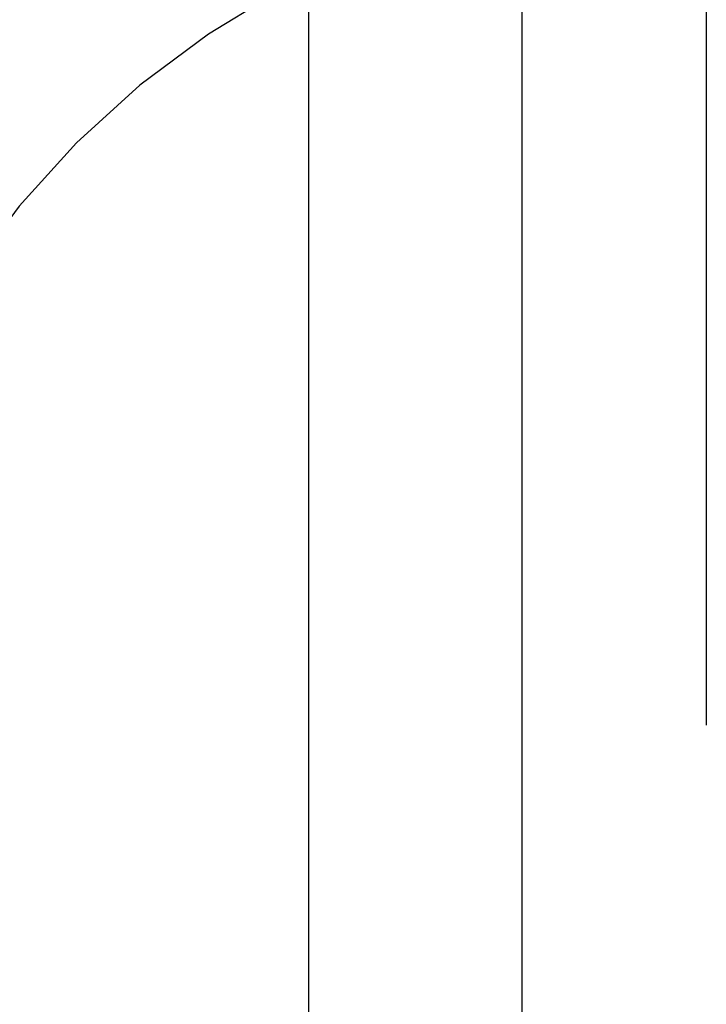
# Model space of a CAD drawing. Header units: inches. Extents: x 0 to 283, y 0 to 183.
# Tile 34 of 82: x 87.313 to 87.421, y 96.296 to 96.451. Entities that reach past the tile are written whole.
import ezdxf

# ---------------------------------------------------------------- set-up
doc = ezdxf.new("R2010")
doc.units = ezdxf.units.IN
doc.header["$LTSCALE"] = 15.583333
doc.header["$MEASUREMENT"] = 0
doc.linetypes.add('HIDDEN', pattern=[0.2, 0.1, -0.1])
doc.layers.add('DEFAULT_2', color=8, linetype='HIDDEN')
doc.layers.add('MAIN_OR_RIGHT_DOOR_ASSEMBLY', color=7, linetype='CONTINUOUS')

msp = doc.modelspace()

# ---------------------------------------------------------------- linework, layer by layer
at = {"layer": 'DEFAULT_2', "color": 8, "linetype": 'HIDDEN'}
for p, q in [((87.42107, 93.22339), (87.42107, 98.72389)), ((87.35857, 95.87524), (87.35857, 96.61829))]:
    msp.add_line(p, q, dxfattribs=at)
for radius in [0.25, 0.14]:
    msp.add_arc((87.42107, 96.33256), radius, 90, 270, dxfattribs=at)
at = {"layer": 'MAIN_OR_RIGHT_DOOR_ASSEMBLY', "color": 3, "linetype": 'Continuous'}
msp.add_line((87.39207, 104.56556), (87.39207, 88.06556), dxfattribs=at)

doc.saveas('drawing.dxf')
